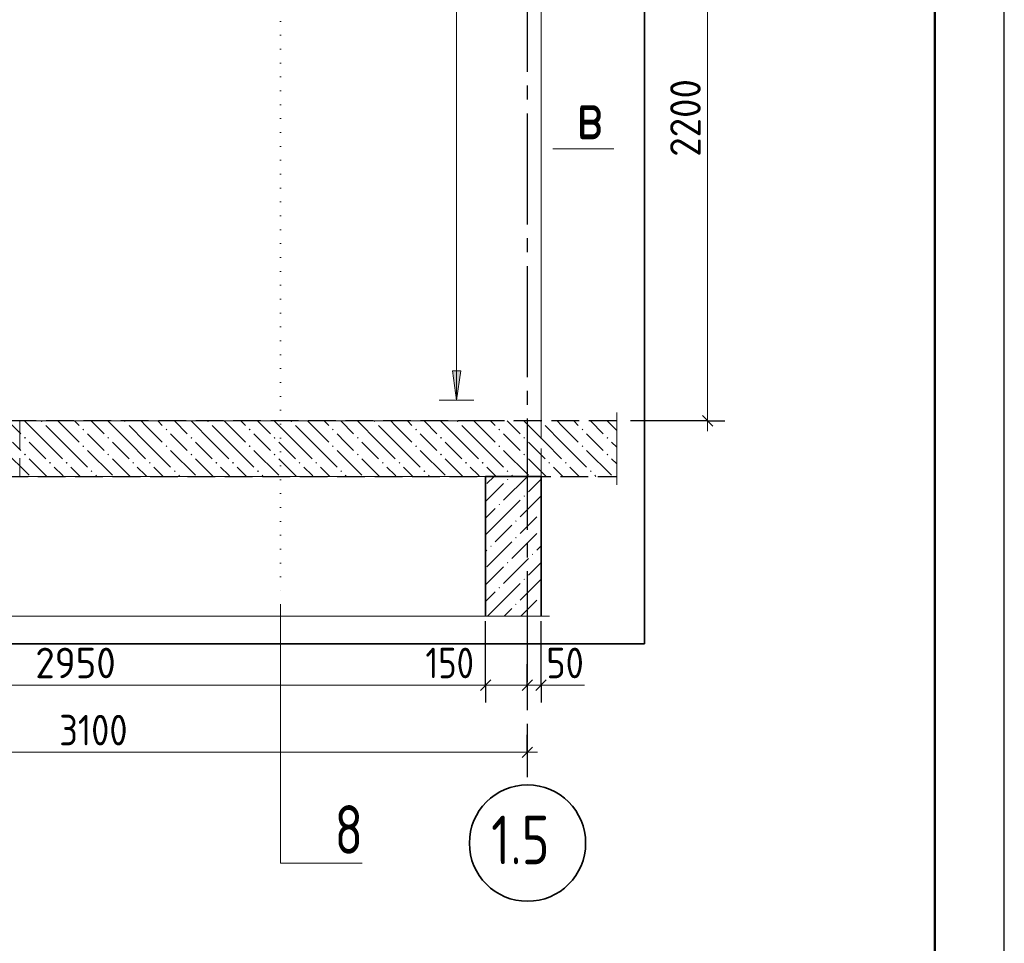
# Model space of a CAD drawing. Header units: millimetres. Extents: x 0 to 50400, y 0 to 35640.
# Tile 12 of 13: x 41879 to 50400, y 16084 to 24071. Entities that reach past the tile are written whole.
import ezdxf

# ---------------------------------------------------------------- set-up
doc = ezdxf.new("R2010")
doc.units = ezdxf.units.MM
for name, pattern in [('______2', [324, 240, -84]), ('______5', [1320, 960, -120, 120, -120]), ('______9', [120, 0, -120])]:
    doc.linetypes.add(name, pattern=pattern)
for name, color, linetype, lineweight in [('Standard', 7, 'Continuous', 25), ('ЖБ Лестница', 52, 'Continuous', 25), ('ЖБ Перекрытие верхний уровень', 7, 'Continuous', 35), ('ЖБ Стена верхний уровень', 7, 'Continuous', 35), ('Общий02', 7, 'Continuous', 18), ('Позиционная метка линия выноска', 7, 'Continuous', 13), ('Размерная линия_ общее', 7, 'Continuous', 13), ('Сечения символ', 7, 'Continuous', 25)]:
    doc.layers.add(name, color=color, linetype=linetype, lineweight=lineweight)
doc.layers.add('Оси', color=7, linetype='______5', true_color=0x656565)
doc.layers.add('Размерная выноска', color=7, linetype='Continuous')
doc.styles.add('ISOCPEUR', font='txt')

msp = doc.modelspace()

# ---------------------------------------------------------------- hatches: boundary and pattern name
at = {"layer": 'ЖБ Лестница', "linetype": 'Continuous', "lineweight": 18, "transparency": 33554687}
for points in [[(42061.6, 20598.8), (42064.7, 20602), (42074, 20602), (42077.2, 20598.8), (42069.4, 20591)], [(42781.6, 20598.8), (42784.7, 20602), (42794, 20602), (42797.2, 20598.8), (42789.4, 20591)], [(43501.6, 20598.8), (43504.7, 20602), (43514, 20602), (43517.2, 20598.8), (43509.4, 20591)], [(44221.6, 20598.8), (44224.7, 20602), (44234, 20602), (44237.2, 20598.8), (44229.4, 20591)], [(44941.6, 20598.8), (44944.7, 20602), (44954, 20602), (44957.2, 20598.8), (44949.4, 20591)], [(45661.6, 20598.8), (45664.7, 20602), (45674, 20602), (45677.2, 20598.8), (45669.4, 20591)], [(46381.6, 20598.8), (46384.7, 20602), (46391.8, 20602), (46391.8, 20593.5), (46389.4, 20591)], [(41917.6, 20454.8), (41925.4, 20462.6), (41933.2, 20454.8), (41925.4, 20447)], [(42421.6, 20526.8), (42429.4, 20534.6), (42437.2, 20526.8), (42429.4, 20519)], [(42637.6, 20454.8), (42645.4, 20462.6), (42653.2, 20454.8), (42645.4, 20447)], [(43141.6, 20526.8), (43149.4, 20534.6), (43157.2, 20526.8), (43149.4, 20519)], [(43357.6, 20454.8), (43365.4, 20462.6), (43373.2, 20454.8), (43365.4, 20447)], [(43861.6, 20526.8), (43869.4, 20534.6), (43877.2, 20526.8), (43869.4, 20519)], [(44077.6, 20454.8), (44085.4, 20462.6), (44093.2, 20454.8), (44085.4, 20447)], [(44581.6, 20526.8), (44589.4, 20534.6), (44597.2, 20526.8), (44589.4, 20519)], [(44797.6, 20454.8), (44805.4, 20462.6), (44813.2, 20454.8), (44805.4, 20447)], [(45301.6, 20526.8), (45309.4, 20534.6), (45317.2, 20526.8), (45309.4, 20519)], [(45517.6, 20454.8), (45525.4, 20462.6), (45533.2, 20454.8), (45525.4, 20447)], [(46021.6, 20526.8), (46029.4, 20534.6), (46037.2, 20526.8), (46029.4, 20519)], [(46237.6, 20454.8), (46245.4, 20462.6), (46253.2, 20454.8), (46245.4, 20447)], [(42421.6, 20382.8), (42429.4, 20390.6), (42437.2, 20382.8), (42429.4, 20375)], [(43141.6, 20382.8), (43149.4, 20390.6), (43157.2, 20382.8), (43149.4, 20375)], [(43861.6, 20382.8), (43869.4, 20390.6), (43877.2, 20382.8), (43869.4, 20375)], [(44581.6, 20382.8), (44589.4, 20390.6), (44597.2, 20382.8), (44589.4, 20375)], [(45301.6, 20382.8), (45309.4, 20390.6), (45317.2, 20382.8), (45309.4, 20375)], [(46021.6, 20382.8), (46029.4, 20390.6), (46037.2, 20382.8), (46029.4, 20375)], [(41917.6, 20310.8), (41925.4, 20318.6), (41933.2, 20310.8), (41925.4, 20303)], [(42637.6, 20310.8), (42645.4, 20318.6), (42653.2, 20310.8), (42645.4, 20303)], [(43357.6, 20310.8), (43365.4, 20318.6), (43373.2, 20310.8), (43365.4, 20303)], [(44077.6, 20310.8), (44085.4, 20318.6), (44093.2, 20310.8), (44085.4, 20303)], [(44797.6, 20310.8), (44805.4, 20318.6), (44813.2, 20310.8), (44805.4, 20303)], [(45517.6, 20310.8), (45525.4, 20318.6), (45533.2, 20310.8), (45525.4, 20303)], [(46237.6, 20310.8), (46245.4, 20318.6), (46253.2, 20310.8), (46245.4, 20303)], [(42133.6, 20238.8), (42141.4, 20246.6), (42149.2, 20238.8), (42141.4, 20231)], [(42277.6, 20238.8), (42285.4, 20246.6), (42293.2, 20238.8), (42285.4, 20231)], [(42853.6, 20238.8), (42861.4, 20246.6), (42869.2, 20238.8), (42861.4, 20231)], [(42997.6, 20238.8), (43005.4, 20246.6), (43013.2, 20238.8), (43005.4, 20231)], [(43573.6, 20238.8), (43581.4, 20246.6), (43589.2, 20238.8), (43581.4, 20231)], [(43717.6, 20238.8), (43725.4, 20246.6), (43733.2, 20238.8), (43725.4, 20231)], [(44293.6, 20238.8), (44301.4, 20246.6), (44309.2, 20238.8), (44301.4, 20231)], [(44437.6, 20238.8), (44445.4, 20246.6), (44453.2, 20238.8), (44445.4, 20231)], [(45013.6, 20238.8), (45021.4, 20246.6), (45029.2, 20238.8), (45021.4, 20231)], [(45157.6, 20238.8), (45165.4, 20246.6), (45173.2, 20238.8), (45165.4, 20231)], [(45733.6, 20238.8), (45741.4, 20246.6), (45749.2, 20238.8), (45741.4, 20231)], [(45877.6, 20238.8), (45885.4, 20246.6), (45893.2, 20238.8), (45885.4, 20231)], [(42493.6, 20166.8), (42501.4, 20174.6), (42509.2, 20166.8), (42501.4, 20159)], [(43213.6, 20166.8), (43221.4, 20174.6), (43229.2, 20166.8), (43221.4, 20159)], [(43933.6, 20166.8), (43941.4, 20174.6), (43949.2, 20166.8), (43941.4, 20159)], [(44653.6, 20166.8), (44661.4, 20174.6), (44669.2, 20166.8), (44661.4, 20159)], [(45373.6, 20166.8), (45381.4, 20174.6), (45389.2, 20166.8), (45381.4, 20159)], [(46093.6, 20166.8), (46101.4, 20174.6), (46109.2, 20166.8), (46101.4, 20159)]]:
    msp.add_hatch(color=7, dxfattribs=at).paths.add_polyline_path(points, flags=16)
at = {"layer": 'ЖБ Перекрытие верхний уровень', "linetype": 'Continuous', "lineweight": 18, "transparency": 33554687}
for points in [[(42061.6, 20598.8), (42064.7, 20602), (42074, 20602), (42077.2, 20598.8), (42069.4, 20591)], [(42781.6, 20598.8), (42784.7, 20602), (42794, 20602), (42797.2, 20598.8), (42789.4, 20591)], [(43501.6, 20598.8), (43504.7, 20602), (43514, 20602), (43517.2, 20598.8), (43509.4, 20591)], [(44221.6, 20598.8), (44224.7, 20602), (44234, 20602), (44237.2, 20598.8), (44229.4, 20591)], [(44941.6, 20598.8), (44944.7, 20602), (44954, 20602), (44957.2, 20598.8), (44949.4, 20591)], [(45661.6, 20598.8), (45664.7, 20602), (45674, 20602), (45677.2, 20598.8), (45669.4, 20591)], [(46381.6, 20598.8), (46384.7, 20602), (46394, 20602), (46397.2, 20598.8), (46389.4, 20591)], [(41917.6, 20454.8), (41925.4, 20462.6), (41933.2, 20454.8), (41925.4, 20447)], [(42421.6, 20526.8), (42429.4, 20534.6), (42437.2, 20526.8), (42429.4, 20519)], [(42637.6, 20454.8), (42645.4, 20462.6), (42653.2, 20454.8), (42645.4, 20447)], [(43141.6, 20526.8), (43149.4, 20534.6), (43157.2, 20526.8), (43149.4, 20519)], [(43357.6, 20454.8), (43365.4, 20462.6), (43373.2, 20454.8), (43365.4, 20447)], [(43861.6, 20526.8), (43869.4, 20534.6), (43877.2, 20526.8), (43869.4, 20519)], [(44077.6, 20454.8), (44085.4, 20462.6), (44093.2, 20454.8), (44085.4, 20447)], [(44581.6, 20526.8), (44589.4, 20534.6), (44597.2, 20526.8), (44589.4, 20519)], [(44797.6, 20454.8), (44805.4, 20462.6), (44813.2, 20454.8), (44805.4, 20447)], [(45301.6, 20526.8), (45309.4, 20534.6), (45317.2, 20526.8), (45309.4, 20519)], [(45517.6, 20454.8), (45525.4, 20462.6), (45533.2, 20454.8), (45525.4, 20447)], [(46021.6, 20526.8), (46029.4, 20534.6), (46037.2, 20526.8), (46029.4, 20519)], [(46237.6, 20454.8), (46245.4, 20462.6), (46253.2, 20454.8), (46245.4, 20447)], [(46741.6, 20526.8), (46749.4, 20534.6), (46757.2, 20526.8), (46749.4, 20519)], [(46957.6, 20454.8), (46965.4, 20462.6), (46973.2, 20454.8), (46965.4, 20447)], [(42421.6, 20382.8), (42429.4, 20390.6), (42437.2, 20382.8), (42429.4, 20375)], [(43141.6, 20382.8), (43149.4, 20390.6), (43157.2, 20382.8), (43149.4, 20375)], [(43861.6, 20382.8), (43869.4, 20390.6), (43877.2, 20382.8), (43869.4, 20375)], [(44581.6, 20382.8), (44589.4, 20390.6), (44597.2, 20382.8), (44589.4, 20375)], [(45301.6, 20382.8), (45309.4, 20390.6), (45317.2, 20382.8), (45309.4, 20375)], [(46021.6, 20382.8), (46029.4, 20390.6), (46037.2, 20382.8), (46029.4, 20375)], [(46741.6, 20382.8), (46749.4, 20390.6), (46757.2, 20382.8), (46749.4, 20375)], [(41917.6, 20310.8), (41925.4, 20318.6), (41933.2, 20310.8), (41925.4, 20303)], [(42637.6, 20310.8), (42645.4, 20318.6), (42653.2, 20310.8), (42645.4, 20303)], [(43357.6, 20310.8), (43365.4, 20318.6), (43373.2, 20310.8), (43365.4, 20303)], [(44077.6, 20310.8), (44085.4, 20318.6), (44093.2, 20310.8), (44085.4, 20303)], [(44797.6, 20310.8), (44805.4, 20318.6), (44813.2, 20310.8), (44805.4, 20303)], [(45517.6, 20310.8), (45525.4, 20318.6), (45533.2, 20310.8), (45525.4, 20303)], [(46237.6, 20310.8), (46245.4, 20318.6), (46253.2, 20310.8), (46245.4, 20303)], [(46957.6, 20310.8), (46965.4, 20318.6), (46973.2, 20310.8), (46965.4, 20303)], [(42133.6, 20238.8), (42141.4, 20246.6), (42149.2, 20238.8), (42141.4, 20231)], [(42277.6, 20238.8), (42285.4, 20246.6), (42293.2, 20238.8), (42285.4, 20231)], [(42853.6, 20238.8), (42861.4, 20246.6), (42869.2, 20238.8), (42861.4, 20231)], [(42997.6, 20238.8), (43005.4, 20246.6), (43013.2, 20238.8), (43005.4, 20231)], [(43573.6, 20238.8), (43581.4, 20246.6), (43589.2, 20238.8), (43581.4, 20231)], [(43717.6, 20238.8), (43725.4, 20246.6), (43733.2, 20238.8), (43725.4, 20231)], [(44293.6, 20238.8), (44301.4, 20246.6), (44309.2, 20238.8), (44301.4, 20231)], [(44437.6, 20238.8), (44445.4, 20246.6), (44453.2, 20238.8), (44445.4, 20231)], [(45013.6, 20238.8), (45021.4, 20246.6), (45029.2, 20238.8), (45021.4, 20231)], [(45157.6, 20238.8), (45165.4, 20246.6), (45173.2, 20238.8), (45165.4, 20231)], [(45733.6, 20238.8), (45741.4, 20246.6), (45749.2, 20238.8), (45741.4, 20231)], [(45877.6, 20238.8), (45885.4, 20246.6), (45893.2, 20238.8), (45885.4, 20231)], [(46453.6, 20238.8), (46461.4, 20246.6), (46469.2, 20238.8), (46461.4, 20231)], [(46597.6, 20238.8), (46605.4, 20246.6), (46613.2, 20238.8), (46605.4, 20231)], [(42493.6, 20166.8), (42501.4, 20174.6), (42509.2, 20166.8), (42501.4, 20159)], [(43213.6, 20166.8), (43221.4, 20174.6), (43229.2, 20166.8), (43221.4, 20159)], [(43933.6, 20166.8), (43941.4, 20174.6), (43949.2, 20166.8), (43941.4, 20159)], [(44653.6, 20166.8), (44661.4, 20174.6), (44669.2, 20166.8), (44661.4, 20159)], [(45373.6, 20166.8), (45381.4, 20174.6), (45389.2, 20166.8), (45381.4, 20159)], [(46093.6, 20166.8), (46101.4, 20174.6), (46109.2, 20166.8), (46101.4, 20159)], [(46813.6, 20166.8), (46821.4, 20174.6), (46829.2, 20166.8), (46821.4, 20159)]]:
    msp.add_hatch(color=7, dxfattribs=at).paths.add_polyline_path(points, flags=16)
at = {"layer": 'ЖБ Стена верхний уровень', "linetype": 'Continuous', "lineweight": 18, "transparency": 33554687}
for points in [[(46095.4, 20094.8), (46101.4, 20100.8), (46107.4, 20094.8), (46101.4, 20088.8)], [(46239.4, 19950.8), (46245.4, 19956.8), (46251.4, 19950.8), (46245.4, 19944.8)], [(46023.4, 19878.8), (46029.4, 19884.8), (46035.4, 19878.8), (46029.4, 19872.8)], [(46383.4, 19806.8), (46389.4, 19812.8), (46391.4, 19810.8), (46391.4, 19802.9), (46389.4, 19800.8)], [(46167.4, 19734.8), (46173.4, 19740.8), (46179.4, 19734.8), (46173.4, 19728.8)], [(46383.4, 19662.8), (46389.4, 19668.8), (46391.4, 19666.8), (46391.4, 19658.9), (46389.4, 19656.8)], [(45951.4, 19518.8), (45957.4, 19524.8), (45963.4, 19518.8), (45957.4, 19512.8)], [(46167.4, 19590.8), (46173.4, 19596.8), (46179.4, 19590.8), (46173.4, 19584.8)], [(46311.4, 19446.8), (46317.4, 19452.8), (46323.4, 19446.8), (46317.4, 19440.8)], [(46095.4, 19374.8), (46101.4, 19380.8), (46107.4, 19374.8), (46101.4, 19368.8)], [(46239.4, 19230.8), (46245.4, 19236.8), (46251.4, 19230.8), (46245.4, 19224.8)], [(46023.4, 19158.8), (46029.4, 19164.8), (46035.4, 19158.8), (46029.4, 19152.8)], [(46383.4, 19086.8), (46389.4, 19092.8), (46391.4, 19090.8), (46391.4, 19082.9), (46389.4, 19080.8)], [(46167.4, 19014.8), (46173.4, 19020.8), (46179.4, 19014.8), (46173.4, 19008.8)], [(46383.4, 18942.8), (46389.4, 18948.8), (46391.4, 18946.8), (46391.4, 18938.9), (46389.4, 18936.8)]]:
    msp.add_hatch(color=7, dxfattribs=at).paths.add_polyline_path(points, flags=16)
at = {"layer": 'Общий02', "linetype": 'Continuous', "lineweight": 13, "transparency": 33554687}
msp.add_hatch(color=7, dxfattribs=at).paths.add_polyline_path([(45624.1, 21034), (45660.1, 20782), (45696.1, 21034)])

# ---------------------------------------------------------------- linework, layer by layer
at = {"layer": 'Standard', "color": 7, "linetype": 'Continuous', "lineweight": -3, "transparency": 33554687}
for p, q in [((45911.4, 18316.1), (45911.4, 18466.1)), ((46271.4, 18316.1), (46271.4, 18466.1)), ((46391.4, 18316.1), (46391.4, 18466.1)), ((45911.4, 18316.1), (45911.4, 18166.1)), ((46271.4, 18316.1), (46271.4, 18166.1)), ((46391.4, 18316.1), (46391.4, 18166.1)), ((46271.4, 17735.6), (46271.4, 17885.6)), ((46271.4, 17735.6), (46271.4, 17585.6))]:
    msp.add_line(p, q, dxfattribs=at)
at = {"layer": 'Standard', "color": 7, "linetype": 'Continuous', "lineweight": 25, "transparency": 33554687}
for p, q in [((45866.4, 18271.1), (45956.4, 18361.1)), ((46226.4, 18271.1), (46316.4, 18361.1)), ((46346.4, 18271.1), (46436.4, 18361.1)), ((46226.4, 17690.6), (46316.4, 17780.6))]:
    msp.add_line(p, q, dxfattribs=at)
at = {"layer": 'Standard', "color": 7, "linetype": 'Continuous', "lineweight": 13, "transparency": 33554687}
for p, q in [((38831.4, 18316.1), (45911.4, 18316.1)), ((45911.4, 18316.1), (46271.4, 18316.1)), ((46271.4, 18316.1), (46391.4, 18316.1)), ((46391.4, 18316.1), (46481.4, 18316.1)), ((38831.4, 17735.6), (46271.4, 17735.6)), ((46271.4, 17735.6), (46361.4, 17735.6))]:
    msp.add_line(p, q, dxfattribs=at)
at = {"layer": 'Standard', "color": 7, "linetype": 'Continuous', "lineweight": 25, "transparency": 33554687}
msp.add_lwpolyline([(0, 0), (50400, 0), (50400, 35640), (0, 35640), (0, 0)], close=True, dxfattribs=at)
at = {"layer": 'Standard', "color": 7, "linetype": 'Continuous', "lineweight": 13, "transparency": 33554687}
msp.add_lwpolyline([(50400, 35640), (0, 35640), (0, 0), (50400, 0), (50400, 35640)], dxfattribs=at)
at = {"layer": 'Standard', "color": 7, "linetype": 'Continuous', "lineweight": 50, "transparency": 33554687}
msp.add_lwpolyline([(2400, 35040), (49800, 35040), (49800, 600), (2400, 600), (2400, 35040)], close=True, dxfattribs=at)
at = {"layer": 'Standard', "color": 254, "linetype": 'Continuous', "lineweight": 35, "true_color": 0xc4c4ff, "transparency": 33554687}
msp.add_lwpolyline([(36913, 18673.9), (47285.8, 18673.9), (47285.8, 31420.9), (36913, 31420.9), (36913, 18673.9)], dxfattribs=at)
at = {"layer": 'Standard', "color": 7, "linetype": 'Continuous', "lineweight": -3, "transparency": 33554687}
for points in [[(45911.4, 18316.1), (45911.4, 18336.5), (45911.4, 18336.5), (45911.4, 18869)], [(46391.4, 18316.1), (46391.4, 18336.5), (46391.4, 18336.5), (46391.4, 18869)], [(46271.4, 18316.1), (46271.4, 18336.5), (46271.4, 18336.5), (46271.4, 18499)]]:
    msp.add_lwpolyline(points, dxfattribs=at)
at = {"layer": 'ЖБ Лестница', "color": 7, "linetype": '______2', "lineweight": 13, "transparency": 33554687}
for p, q in [((41879.8, 20602), (41879.8, 20122)), ((46391.8, 20602), (41879.8, 20602)), ((46391.8, 20122), (46391.8, 20602)), ((41879.8, 20122), (46391.8, 20122))]:
    msp.add_line(p, q, dxfattribs=at)
at = {"layer": 'ЖБ Лестница', "color": 9, "linetype": 'Continuous', "lineweight": 18, "true_color": 0xc7c7c7, "transparency": 33554687}
for p, q in [((42105.4, 20418.8), (41922.2, 20602)), ((42105.4, 20562.8), (42249.4, 20418.8)), ((42249.4, 20562.8), (42210.2, 20602)), ((42249.4, 20562.8), (42393.4, 20418.8)), ((42354.2, 20602), (42393.4, 20562.8)), ((42498.2, 20602), (42609.4, 20490.8)), ((42825.4, 20418.8), (42642.2, 20602)), ((42825.4, 20562.8), (42969.4, 20418.8)), ((42969.4, 20562.8), (42930.2, 20602)), ((42969.4, 20562.8), (43113.4, 20418.8)), ((43074.2, 20602), (43113.4, 20562.8)), ((43218.2, 20602), (43329.4, 20490.8)), ((43545.4, 20418.8), (43362.2, 20602)), ((43545.4, 20562.8), (43689.4, 20418.8)), ((43689.4, 20562.8), (43650.2, 20602)), ((43689.4, 20562.8), (43833.4, 20418.8)), ((43794.2, 20602), (43833.4, 20562.8)), ((43938.2, 20602), (44049.4, 20490.8)), ((44265.4, 20418.8), (44082.2, 20602)), ((44265.4, 20562.8), (44409.4, 20418.8)), ((44409.4, 20562.8), (44370.2, 20602)), ((44409.4, 20562.8), (44553.4, 20418.8)), ((44514.2, 20602), (44553.4, 20562.8)), ((44658.2, 20602), (44769.4, 20490.8)), ((44985.4, 20418.8), (44802.2, 20602)), ((44985.4, 20562.8), (45129.4, 20418.8)), ((45129.4, 20562.8), (45090.2, 20602)), ((45129.4, 20562.8), (45273.4, 20418.8)), ((45234.2, 20602), (45273.4, 20562.8)), ((45378.2, 20602), (45489.4, 20490.8)), ((45705.4, 20418.8), (45522.2, 20602)), ((45705.4, 20562.8), (45849.4, 20418.8)), ((45849.4, 20562.8), (45810.2, 20602)), ((45849.4, 20562.8), (45993.4, 20418.8)), ((45954.2, 20602), (45993.4, 20562.8)), ((46098.2, 20602), (46209.4, 20490.8)), ((46391.8, 20452.4), (46242.2, 20602)), ((41879.8, 20500.4), (41889.4, 20490.8)), ((42537.4, 20418.8), (42465.4, 20490.8)), ((43257.4, 20418.8), (43185.4, 20490.8)), ((43977.4, 20418.8), (43905.4, 20490.8)), ((44697.4, 20418.8), (44625.4, 20490.8)), ((45417.4, 20418.8), (45345.4, 20490.8)), ((46137.4, 20418.8), (46065.4, 20490.8)), ((41961.4, 20418.8), (42105.4, 20274.8)), ((42105.4, 20418.8), (42249.4, 20274.8)), ((42249.4, 20418.8), (42465.4, 20202.8)), ((42609.4, 20346.8), (42537.4, 20418.8)), ((42681.4, 20418.8), (42825.4, 20274.8)), ((42825.4, 20418.8), (42969.4, 20274.8)), ((42969.4, 20418.8), (43185.4, 20202.8)), ((43329.4, 20346.8), (43257.4, 20418.8)), ((43401.4, 20418.8), (43545.4, 20274.8)), ((43545.4, 20418.8), (43689.4, 20274.8)), ((43689.4, 20418.8), (43905.4, 20202.8)), ((44049.4, 20346.8), (43977.4, 20418.8)), ((44121.4, 20418.8), (44265.4, 20274.8)), ((44265.4, 20418.8), (44409.4, 20274.8)), ((44409.4, 20418.8), (44625.4, 20202.8)), ((44769.4, 20346.8), (44697.4, 20418.8)), ((44841.4, 20418.8), (44985.4, 20274.8)), ((44985.4, 20418.8), (45129.4, 20274.8)), ((45129.4, 20418.8), (45345.4, 20202.8)), ((45489.4, 20346.8), (45417.4, 20418.8)), ((45561.4, 20418.8), (45705.4, 20274.8)), ((45705.4, 20418.8), (45849.4, 20274.8)), ((45849.4, 20418.8), (46065.4, 20202.8)), ((46209.4, 20346.8), (46137.4, 20418.8)), ((46281.4, 20418.8), (46391.8, 20308.4)), ((41889.4, 20346.8), (41879.8, 20356.4)), ((42465.4, 20346.8), (42681.4, 20130.8)), ((43185.4, 20346.8), (43401.4, 20130.8)), ((43905.4, 20346.8), (44121.4, 20130.8)), ((44625.4, 20346.8), (44841.4, 20130.8)), ((45345.4, 20346.8), (45561.4, 20130.8)), ((46065.4, 20346.8), (46281.4, 20130.8)), ((41879.8, 20212.4), (41961.4, 20130.8)), ((41961.4, 20274.8), (42114.2, 20122)), ((42249.4, 20130.8), (42177.4, 20202.8)), ((42321.4, 20202.8), (42402.2, 20122)), ((42681.4, 20274.8), (42834.2, 20122)), ((42969.4, 20130.8), (42897.4, 20202.8)), ((43041.4, 20202.8), (43122.2, 20122)), ((43401.4, 20274.8), (43554.2, 20122)), ((43689.4, 20130.8), (43617.4, 20202.8)), ((43761.4, 20202.8), (43842.2, 20122)), ((44121.4, 20274.8), (44274.2, 20122)), ((44409.4, 20130.8), (44337.4, 20202.8)), ((44481.4, 20202.8), (44562.2, 20122)), ((44841.4, 20274.8), (44994.2, 20122)), ((45129.4, 20130.8), (45057.4, 20202.8)), ((45201.4, 20202.8), (45282.2, 20122)), ((45561.4, 20274.8), (45714.2, 20122)), ((45849.4, 20130.8), (45777.4, 20202.8)), ((45921.4, 20202.8), (46002.2, 20122)), ((46281.4, 20274.8), (46391.8, 20164.4)), ((42258.2, 20122), (42249.4, 20130.8)), ((42537.4, 20130.8), (42546.2, 20122)), ((42978.2, 20122), (42969.4, 20130.8)), ((43257.4, 20130.8), (43266.2, 20122)), ((43698.2, 20122), (43689.4, 20130.8)), ((43977.4, 20130.8), (43986.2, 20122)), ((44418.2, 20122), (44409.4, 20130.8)), ((44697.4, 20130.8), (44706.2, 20122)), ((45138.2, 20122), (45129.4, 20130.8)), ((45417.4, 20130.8), (45426.2, 20122)), ((45858.2, 20122), (45849.4, 20130.8)), ((46137.4, 20130.8), (46146.2, 20122))]:
    msp.add_line(p, q, dxfattribs=at)
at = {"layer": 'ЖБ Перекрытие верхний уровень', "color": 7, "linetype": '______2', "lineweight": 25, "transparency": 33554687}
for p, q in [((45911.4, 20602), (38471.4, 20602)), ((47045.8, 20602), (45911.4, 20602)), ((38471.4, 20122), (45911.4, 20122)), ((45911.4, 20122), (47045.8, 20122))]:
    msp.add_line(p, q, dxfattribs=at)
at = {"layer": 'ЖБ Перекрытие верхний уровень', "color": 9, "linetype": 'Continuous', "lineweight": 18, "true_color": 0xc7c7c7, "transparency": 33554687}
for p, q in [((41778.2, 20602), (41889.4, 20490.8)), ((42105.4, 20418.8), (41922.2, 20602)), ((42105.4, 20562.8), (42249.4, 20418.8)), ((42249.4, 20562.8), (42210.2, 20602)), ((42249.4, 20562.8), (42393.4, 20418.8)), ((42354.2, 20602), (42393.4, 20562.8)), ((42498.2, 20602), (42609.4, 20490.8)), ((42825.4, 20418.8), (42642.2, 20602)), ((42825.4, 20562.8), (42969.4, 20418.8)), ((42969.4, 20562.8), (42930.2, 20602)), ((42969.4, 20562.8), (43113.4, 20418.8)), ((43074.2, 20602), (43113.4, 20562.8)), ((43218.2, 20602), (43329.4, 20490.8)), ((43545.4, 20418.8), (43362.2, 20602)), ((43545.4, 20562.8), (43689.4, 20418.8)), ((43689.4, 20562.8), (43650.2, 20602)), ((43689.4, 20562.8), (43833.4, 20418.8)), ((43794.2, 20602), (43833.4, 20562.8)), ((43938.2, 20602), (44049.4, 20490.8)), ((44265.4, 20418.8), (44082.2, 20602)), ((44265.4, 20562.8), (44409.4, 20418.8)), ((44409.4, 20562.8), (44370.2, 20602)), ((44409.4, 20562.8), (44553.4, 20418.8)), ((44514.2, 20602), (44553.4, 20562.8)), ((44658.2, 20602), (44769.4, 20490.8)), ((44985.4, 20418.8), (44802.2, 20602)), ((44985.4, 20562.8), (45129.4, 20418.8)), ((45129.4, 20562.8), (45090.2, 20602)), ((45129.4, 20562.8), (45273.4, 20418.8)), ((45234.2, 20602), (45273.4, 20562.8)), ((45378.2, 20602), (45489.4, 20490.8)), ((45705.4, 20418.8), (45522.2, 20602)), ((45705.4, 20562.8), (45849.4, 20418.8)), ((45849.4, 20562.8), (45810.2, 20602)), ((45849.4, 20562.8), (45911.4, 20500.8)), ((45954.2, 20602), (45993.4, 20562.8)), ((46098.2, 20602), (46209.4, 20490.8)), ((46425.4, 20418.8), (46242.2, 20602)), ((46425.4, 20562.8), (46569.4, 20418.8)), ((46569.4, 20562.8), (46530.2, 20602)), ((46569.4, 20562.8), (46713.4, 20418.8)), ((46674.2, 20602), (46713.4, 20562.8)), ((46818.2, 20602), (46929.4, 20490.8)), ((47045.8, 20518.4), (46962.2, 20602)), ((42537.4, 20418.8), (42465.4, 20490.8)), ((43257.4, 20418.8), (43185.4, 20490.8)), ((43977.4, 20418.8), (43905.4, 20490.8)), ((44697.4, 20418.8), (44625.4, 20490.8)), ((45417.4, 20418.8), (45345.4, 20490.8)), ((45911.4, 20500.8), (45993.4, 20418.8)), ((46137.4, 20418.8), (46065.4, 20490.8)), ((46857.4, 20418.8), (46785.4, 20490.8)), ((41889.4, 20346.8), (41817.4, 20418.8)), ((41961.4, 20418.8), (42105.4, 20274.8)), ((42105.4, 20418.8), (42249.4, 20274.8)), ((42249.4, 20418.8), (42465.4, 20202.8)), ((42609.4, 20346.8), (42537.4, 20418.8)), ((42681.4, 20418.8), (42825.4, 20274.8)), ((42825.4, 20418.8), (42969.4, 20274.8)), ((42969.4, 20418.8), (43185.4, 20202.8)), ((43329.4, 20346.8), (43257.4, 20418.8)), ((43401.4, 20418.8), (43545.4, 20274.8)), ((43545.4, 20418.8), (43689.4, 20274.8)), ((43689.4, 20418.8), (43905.4, 20202.8)), ((44049.4, 20346.8), (43977.4, 20418.8)), ((44121.4, 20418.8), (44265.4, 20274.8)), ((44265.4, 20418.8), (44409.4, 20274.8)), ((44409.4, 20418.8), (44625.4, 20202.8)), ((44769.4, 20346.8), (44697.4, 20418.8)), ((44841.4, 20418.8), (44985.4, 20274.8)), ((44985.4, 20418.8), (45129.4, 20274.8)), ((45129.4, 20418.8), (45345.4, 20202.8)), ((45489.4, 20346.8), (45417.4, 20418.8)), ((45561.4, 20418.8), (45705.4, 20274.8)), ((45705.4, 20418.8), (45849.4, 20274.8)), ((45849.4, 20418.8), (45911.4, 20356.8)), ((46209.4, 20346.8), (46137.4, 20418.8)), ((46281.4, 20418.8), (46425.4, 20274.8)), ((46425.4, 20418.8), (46569.4, 20274.8)), ((46569.4, 20418.8), (46785.4, 20202.8)), ((46929.4, 20346.8), (46857.4, 20418.8)), ((47001.4, 20418.8), (47045.8, 20374.4)), ((41745.4, 20346.8), (41961.4, 20130.8)), ((42465.4, 20346.8), (42681.4, 20130.8)), ((43185.4, 20346.8), (43401.4, 20130.8)), ((43905.4, 20346.8), (44121.4, 20130.8)), ((44625.4, 20346.8), (44841.4, 20130.8)), ((45345.4, 20346.8), (45561.4, 20130.8)), ((45911.4, 20356.8), (46065.4, 20202.8)), ((46065.4, 20346.8), (46281.4, 20130.8)), ((46785.4, 20346.8), (47001.4, 20130.8)), ((41961.4, 20274.8), (42114.2, 20122)), ((42249.4, 20130.8), (42177.4, 20202.8)), ((42321.4, 20202.8), (42402.2, 20122)), ((42681.4, 20274.8), (42834.2, 20122)), ((42969.4, 20130.8), (42897.4, 20202.8)), ((43041.4, 20202.8), (43122.2, 20122)), ((43401.4, 20274.8), (43554.2, 20122)), ((43689.4, 20130.8), (43617.4, 20202.8)), ((43761.4, 20202.8), (43842.2, 20122)), ((44121.4, 20274.8), (44274.2, 20122)), ((44409.4, 20130.8), (44337.4, 20202.8)), ((44481.4, 20202.8), (44562.2, 20122)), ((44841.4, 20274.8), (44994.2, 20122)), ((45129.4, 20130.8), (45057.4, 20202.8)), ((45201.4, 20202.8), (45282.2, 20122)), ((45561.4, 20274.8), (45714.2, 20122)), ((45849.4, 20130.8), (45777.4, 20202.8)), ((45921.4, 20202.8), (46002.2, 20122)), ((46281.4, 20274.8), (46434.2, 20122)), ((46569.4, 20130.8), (46497.4, 20202.8)), ((46641.4, 20202.8), (46722.2, 20122)), ((47001.4, 20274.8), (47045.8, 20230.4)), ((42258.2, 20122), (42249.4, 20130.8)), ((42537.4, 20130.8), (42546.2, 20122)), ((42978.2, 20122), (42969.4, 20130.8)), ((43257.4, 20130.8), (43266.2, 20122)), ((43698.2, 20122), (43689.4, 20130.8)), ((43977.4, 20130.8), (43986.2, 20122)), ((44418.2, 20122), (44409.4, 20130.8)), ((44697.4, 20130.8), (44706.2, 20122)), ((45138.2, 20122), (45129.4, 20130.8)), ((45417.4, 20130.8), (45426.2, 20122)), ((45858.2, 20122), (45849.4, 20130.8)), ((46137.4, 20130.8), (46146.2, 20122)), ((46578.2, 20122), (46569.4, 20130.8)), ((46857.4, 20130.8), (46866.2, 20122))]:
    msp.add_line(p, q, dxfattribs=at)
at = {"layer": 'ЖБ Стена верхний уровень', "color": 7, "linetype": 'Continuous', "lineweight": 18, "transparency": 33554687}
msp.add_line((46391.4, 20602), (46391.4, 25882), dxfattribs=at)
at = {"layer": 'ЖБ Стена верхний уровень', "color": 7, "linetype": 'Continuous', "lineweight": 35, "transparency": 33554687}
for p, q in [((45911.4, 20122), (45911.4, 18913.9)), ((46391.4, 20122), (45911.4, 20122)), ((46391.4, 18913.9), (46391.4, 20122))]:
    msp.add_line(p, q, dxfattribs=at)
at = {"layer": 'ЖБ Стена верхний уровень', "color": 251, "linetype": 'Continuous', "lineweight": 18, "true_color": 0x494949, "transparency": 33554687}
for p, q in [((45984.5, 20122), (45921.4, 20058.8)), ((46272.5, 20122), (46065.4, 19914.8)), ((45911.4, 19904.9), (46065.4, 20058.8)), ((46391.4, 20096.9), (46281.4, 19986.8)), ((46391.4, 19952.9), (46209.4, 19770.8)), ((45993.4, 19698.8), (46209.4, 19914.8)), ((45993.4, 19842.8), (45911.4, 19760.9)), ((46281.4, 19698.8), (46353.4, 19770.8)), ((45993.4, 19698.8), (45911.4, 19616.9)), ((46137.4, 19698.8), (45993.4, 19554.8)), ((46209.4, 19626.8), (46281.4, 19698.8)), ((46353.4, 19626.8), (46137.4, 19410.8)), ((46137.4, 19554.8), (45921.4, 19338.8)), ((46391.4, 19520.9), (46353.4, 19482.8)), ((45911.4, 19472.9), (45921.4, 19482.8)), ((46281.4, 19410.8), (46065.4, 19194.8)), ((46391.4, 19376.9), (46281.4, 19266.8)), ((45911.4, 19184.9), (46065.4, 19338.8)), ((45993.4, 18978.8), (46209.4, 19194.8)), ((46391.4, 19232.9), (46209.4, 19050.8)), ((45993.4, 19122.8), (45911.4, 19040.9)), ((46281.4, 18978.8), (46353.4, 19050.8)), ((45993.4, 18978.8), (45928.4, 18913.9)), ((46137.4, 18978.8), (46072.4, 18913.9)), ((46216.4, 18913.9), (46281.4, 18978.8))]:
    msp.add_line(p, q, dxfattribs=at)
at = {"layer": 'Общий02', "color": 251, "linetype": 'Continuous', "lineweight": 13, "true_color": 0x494949, "transparency": 33554687}
for p, q in [((45660.1, 30022), (45660.1, 20782)), ((45660.1, 21034), (45660.1, 21052)), ((45696.1, 21034), (45624.1, 21034)), ((45624.1, 21034), (45660.1, 20782)), ((45660.1, 20782), (45696.1, 21034)), ((45810.1, 20782), (45510.1, 20782)), ((45660.1, 20782), (45660.1, 20782)), ((45660.1, 20782), (45660.1, 20782)), ((45660.1, 20782), (45660.1, 20782))]:
    msp.add_line(p, q, dxfattribs=at)
at = {"layer": 'Оси', "color": 8, "linetype": '______5', "lineweight": -3, "transparency": 33554687}
msp.add_line((46271.4, 31180.9), (46271.4, 17520.4), dxfattribs=at)
at = {"layer": 'Оси', "color": 7, "linetype": 'Continuous', "lineweight": 35, "transparency": 33554687}
msp.add_circle((46274, 16950.3), 503.1, dxfattribs=at)
at = {"layer": 'Позиционная метка линия выноска', "color": 7, "linetype": 'Continuous', "lineweight": 13, "transparency": 33554687}
msp.add_line((47021.5, 22955.1), (46493.5, 22955.1), dxfattribs=at)
at = {"layer": 'Размерная выноска', "color": 7, "linetype": 'Continuous', "lineweight": 13, "transparency": 33554687}
for p, q in [((47045.8, 20050), (47045.8, 20674)), ((45983.4, 18913.9), (38399.4, 18913.9)), ((45839.4, 18913.9), (46463.4, 18913.9)), ((46391.4, 18316.1), (46768.2, 18316.1))]:
    msp.add_line(p, q, dxfattribs=at)
at = {"layer": 'Размерная линия_ общее', "color": 7, "linetype": 'Continuous', "lineweight": 25, "transparency": 33554687}
msp.add_line((47877.4, 20557), (47787.4, 20647), dxfattribs=at)
at = {"layer": 'Размерная линия_ общее', "color": 7, "linetype": 'Continuous', "lineweight": -3, "transparency": 33554687}
for q in [(47165.8, 20602), (47682.4, 20602), (47982.4, 20602)]:
    msp.add_line((47832.4, 20602), q, dxfattribs=at)
at = {"layer": 'Размерная линия_ общее', "color": 7, "linetype": 'Continuous', "lineweight": 13, "transparency": 33554687}
msp.add_line((47832.4, 20602), (47832.4, 20512), dxfattribs=at)
msp.add_lwpolyline([(47832.4, 20602), (47832.4, 22984.3), (47832.4, 22984.3), (47832.4, 25882)], dxfattribs=at)
at = {"layer": 'Сечения символ', "color": 7, "linetype": '______9', "lineweight": 13, "transparency": 33554687}
msp.add_line((44135.8, 31262.2), (44135.8, 19015.7), dxfattribs=at)
at = {"layer": 'Сечения символ', "color": 7, "linetype": 'Continuous', "lineweight": 13, "transparency": 33554687}
msp.add_lwpolyline([(44135.8, 19015.7), (44135.8, 16775.9), (44843.8, 16775.9)], dxfattribs=at)

# ---------------------------------------------------------------- texts
at = {"layer": 'Standard', "color": 7, "linetype": 'Continuous', "lineweight": 25, "transparency": 33554687, "char_height": 264, "attachment_point": 7, "style": 'ISOCPEUR'}
for s, insert, width in [('\\W0.93;2950', (42015, 18376.1), 861.713), ('\\W0.83;150', (45391.2, 18376.1), 610.286), ('\\W0.87;50', (46436.4, 18376.1), 484.728), ('\\W0.87;3100', (42221.4, 17795.6), 800.283)]:
    msp.add_mtext(s, dxfattribs=dict(at, insert=insert, width=width))
at = {"layer": 'Оси', "color": 7, "linetype": 'Continuous', "lineweight": 35, "transparency": 33554687, "insert": (45959, 16767.6), "char_height": 420, "width": 795.299, "attachment_point": 7, "style": 'ISOCPEUR'}
msp.add_mtext('\\W0.79;1.5', dxfattribs=at)
at = {"layer": 'Размерная линия_ общее', "color": 7, "linetype": 'Continuous', "lineweight": 25, "transparency": 33554687, "insert": (47772.4, 22885.6), "char_height": 264, "width": 861.713, "attachment_point": 7, "rotation": 90, "style": 'ISOCPEUR'}
msp.add_mtext('\\W0.93;2200', dxfattribs=at)
at = {"layer": 'Сечения символ', "color": 7, "linetype": 'Continuous', "lineweight": 35, "transparency": 33554687, "char_height": 420, "width": 456.971, "attachment_point": 7, "style": 'ISOCPEUR'}
for s, insert in [('\\W0.78;в', (46697.7, 23037.1)), ('\\W0.78;8', (44603.6, 16857.9))]:
    msp.add_mtext(s, dxfattribs=dict(at, insert=insert))

doc.saveas('drawing.dxf')
